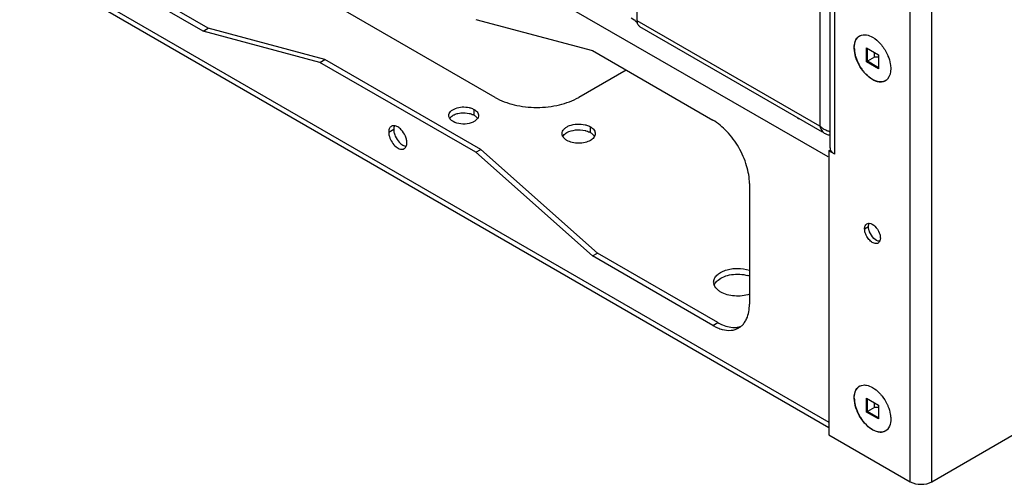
# Model space of a CAD drawing. Header units: inches. Extents: x 3 to 177, y 3 to 114.
# Tile 23 of 95: x 151.51 to 157.05, y 45.17 to 47.79. Entities that reach past the tile are written whole.
import ezdxf

# ---------------------------------------------------------------- set-up
doc = ezdxf.new("R2010")
doc.units = ezdxf.units.IN
doc.header["$LTSCALE"] = 9.973333
doc.header["$MEASUREMENT"] = 0
doc.layers.get('0').update_dxf_attribs({"linetype": 'CONTINUOUS'})
doc.layers.add('03_ALL_AXES', color=7, linetype='CONTINUOUS')

msp = doc.modelspace()

# ---------------------------------------------------------------- linework, layer by layer
at = {"color": 7, "linetype": 'Continuous'}
for p, q in [((156.525, 45.1869), (156.525, 89.278)), ((156.6466, 45.1869), (156.6466, 89.278)), ((156.0616, 47.0172), (146.7928, 52.3684)), ((146.7688, 50.8897), (156.0663, 45.5219)), ((146.7755, 50.8567), (156.0663, 45.4928)), ((156.6466, 45.1869), (165.953, 50.5599)), ((156.0988, 47.0321), (156.0988, 49.0548)), ((156.0736, 47.0673), (156.0736, 49.0371)), ((156.0159, 48.9596), (156.0159, 47.1895)), ((154.9865, 47.7837), (154.9865, 48.8131)), ((154.9737, 47.7857), (154.9513, 47.7986)), ((156.0159, 47.1895), (154.9865, 47.7837)), ((156.0309, 47.1562), (155.0016, 47.7505)), ((156.2782, 47.6305), (156.3456, 47.5916)), ((156.2782, 47.5527), (156.2782, 47.6305)), ((156.2829, 47.5554), (156.2829, 47.6278)), ((156.3226, 47.5783), (156.3226, 47.6049)), ((156.2829, 47.5554), (156.2782, 47.5527)), ((156.3456, 47.5138), (156.2782, 47.5527)), ((156.3226, 47.5783), (156.2829, 47.5554)), ((156.3456, 47.5192), (156.2829, 47.5554)), ((156.3456, 47.5787), (156.3226, 47.5783)), ((156.3456, 47.5916), (156.3456, 47.5138)), ((156.0663, 47.0509), (156.0767, 47.0569)), ((156.0988, 47.0321), (156.0663, 47.0509)), ((156.0663, 47.0509), (156.0663, 45.4517)), ((156.0737, 47.0673), (156.0743, 47.0611)), ((156.0787, 47.0505), (156.0762, 47.0552)), ((156.2676, 46.6111), (156.2897, 46.6239)), ((156.2782, 45.6573), (156.3456, 45.6184)), ((156.2782, 45.5795), (156.2782, 45.6573)), ((156.2829, 45.5822), (156.2829, 45.6546)), ((156.3226, 45.6051), (156.2829, 45.5822)), ((156.3226, 45.6051), (156.3226, 45.6317)), ((156.3456, 45.6055), (156.3226, 45.6051)), ((156.3456, 45.6184), (156.3456, 45.5405)), ((156.2829, 45.5822), (156.2782, 45.5795)), ((156.3456, 45.5405), (156.2782, 45.5795)), ((156.3456, 45.546), (156.2829, 45.5822)), ((156.0663, 45.4517), (156.525, 45.1869))]:
    msp.add_line(p, q, dxfattribs=at)
for centre, radius, start, end in [((156.2636, 47.6559), 0.049, 120.0102, 131.0964), ((156.3602, 47.4884), 0.049, 300.0102, 311.0964), ((156.3589, 47.4899), 0.051, 311.1129, 316.2764), ((155.9162, 47.2739), 0.046, 231.6257, 240.0149), ((156.1074, 47.2963), 0.1418, 253.5294, 256.247), ((156.2636, 45.6827), 0.049, 120.0102, 131.0964), ((156.3602, 45.5152), 0.049, 300.0102, 311.0964), ((156.3589, 45.5167), 0.051, 311.1129, 316.2764)]:
    msp.add_arc(centre, radius, start, end, dxfattribs=at)
for points, knots in [([(155.0016, 47.7505), (154.9992, 47.7518), (154.9947, 47.7556), (154.9899, 47.7634), (154.9871, 47.773), (154.9865, 47.78), (154.9865, 47.7837)], [0, 0, 0, 0, 0.217667, 0.450954, 0.710843, 1, 1, 1, 1]), ([(156.2115, 47.6036), (156.2084, 47.621), (156.2066, 47.6531), (156.221, 47.6837), (156.2314, 47.6928)], [0, 0, 0, 0, 0.561658, 1, 1, 1, 1]), ([(156.2672, 47.7051), (156.2708, 47.705), (156.2865, 47.7033), (156.3014, 47.6971), (156.3119, 47.6911)], [0, 0, 0, 0, 0.228297, 1, 1, 1, 1]), ([(156.3119, 47.6911), (156.3288, 47.6813), (156.3601, 47.6537), (156.3829, 47.6191), (156.3924, 47.5998)], [0, 0, 0, 0, 0.474929, 1, 1, 1, 1]), ([(156.2314, 47.5445), (156.229, 47.5493), (156.2204, 47.5683), (156.2142, 47.5884), (156.2115, 47.6036)], [0, 0, 0, 0, 0.258629, 1, 1, 1, 1]), ([(156.3924, 47.5998), (156.3948, 47.595), (156.4034, 47.576), (156.4096, 47.5558), (156.4123, 47.5406)], [0, 0, 0, 0, 0.258629, 1, 1, 1, 1]), ([(156.2672, 47.4908), (156.2637, 47.4948), (156.25, 47.5114), (156.2386, 47.5299), (156.2314, 47.5445)], [0, 0, 0, 0, 0.24633, 1, 1, 1, 1]), ([(156.3119, 47.4532), (156.308, 47.4555), (156.2916, 47.4661), (156.2771, 47.4796), (156.2672, 47.4908)], [0, 0, 0, 0, 0.233029, 1, 1, 1, 1]), ([(156.4123, 47.5406), (156.4139, 47.5319), (156.4171, 47.5028), (156.4102, 47.4697), (156.3958, 47.4547)], [0, 0, 0, 0, 0.297201, 1, 1, 1, 1]), ([(156.3566, 47.4392), (156.3544, 47.4392), (156.3449, 47.4399), (156.3356, 47.4425), (156.3288, 47.4451)], [0, 0, 0, 0, 0.235739, 1, 1, 1, 1]), ([(156.3847, 47.446), (156.3827, 47.4448), (156.3739, 47.4406), (156.364, 47.439), (156.3566, 47.4392)], [0, 0, 0, 0, 0.242839, 1, 1, 1, 1]), ([(156.0395, 47.1719), (156.0373, 47.1731), (156.0289, 47.1782), (156.021, 47.1843), (156.0159, 47.1895)], [0, 0, 0, 0, 0.255459, 1, 1, 1, 1]), ([(156.0159, 47.1895), (156.0182, 47.1807), (156.0252, 47.1643), (156.0383, 47.1519), (156.0455, 47.1478)], [0, 0, 0, 0, 0.519039, 1, 1, 1, 1]), ([(156.0672, 47.1603), (156.0649, 47.161), (156.0553, 47.1641), (156.0461, 47.1682), (156.0395, 47.1719)], [0, 0, 0, 0, 0.24814, 1, 1, 1, 1]), ([(156.0455, 47.1478), (156.0476, 47.1466), (156.0563, 47.1423), (156.0661, 47.1403), (156.0735, 47.1401)], [0, 0, 0, 0, 0.24617, 1, 1, 1, 1]), ([(156.0988, 47.0321), (156.0967, 47.0334), (156.089, 47.0383), (156.0822, 47.0449), (156.0787, 47.0505)], [0, 0, 0, 0, 0.274516, 1, 1, 1, 1]), ([(156.2676, 46.6111), (156.2676, 46.6171), (156.2691, 46.6282), (156.2763, 46.6374), (156.2806, 46.6398)], [0, 0, 0, 0, 0.549982, 1, 1, 1, 1]), ([(156.2735, 46.5821), (156.2726, 46.5846), (156.2694, 46.5939), (156.2676, 46.6039), (156.2676, 46.6111)], [0, 0, 0, 0, 0.266989, 1, 1, 1, 1]), ([(156.2806, 46.6398), (156.2835, 46.6415), (156.2882, 46.6428), (156.2928, 46.6427), (156.294, 46.6427)], [0, 0, 0, 0, 0.735257, 1, 1, 1, 1]), ([(156.2897, 46.6239), (156.2897, 46.626), (156.2902, 46.6337), (156.2925, 46.6415), (156.2957, 46.6461)], [0, 0, 0, 0, 0.277751, 1, 1, 1, 1]), ([(156.2957, 46.5949), (156.295, 46.5967), (156.2925, 46.6037), (156.2908, 46.611), (156.2902, 46.6165)], [0, 0, 0, 0, 0.260447, 1, 1, 1, 1]), ([(156.294, 46.6427), (156.3059, 46.6418), (156.3304, 46.6258), (156.3449, 46.6028), (156.3503, 46.589)], [0, 0, 0, 0, 0.444147, 1, 1, 1, 1]), ([(156.3432, 46.5313), (156.3383, 46.5284), (156.3239, 46.5273), (156.304, 46.5381), (156.286, 46.5569), (156.277, 46.5733), (156.2735, 46.5821)], [0, 0, 0, 0, 0.182426, 0.415793, 0.699096, 1, 1, 1, 1]), ([(156.3519, 46.5412), (156.3401, 46.542), (156.3156, 46.5581), (156.3011, 46.581), (156.2957, 46.5949)], [0, 0, 0, 0, 0.444147, 1, 1, 1, 1]), ([(156.3503, 46.589), (156.3512, 46.5865), (156.3544, 46.5771), (156.3562, 46.5672), (156.3562, 46.5599)], [0, 0, 0, 0, 0.266989, 1, 1, 1, 1]), ([(156.3562, 46.5599), (156.3562, 46.5578), (156.3558, 46.5501), (156.3535, 46.5423), (156.3503, 46.5378)], [0, 0, 0, 0, 0.277751, 1, 1, 1, 1]), ([(156.2115, 45.6304), (156.2084, 45.6478), (156.2066, 45.6798), (156.221, 45.7105), (156.2314, 45.7196)], [0, 0, 0, 0, 0.561658, 1, 1, 1, 1]), ([(156.2672, 45.7319), (156.2708, 45.7318), (156.2865, 45.7301), (156.3014, 45.7239), (156.3119, 45.7179)], [0, 0, 0, 0, 0.228297, 1, 1, 1, 1]), ([(156.3119, 45.7179), (156.3158, 45.7156), (156.3322, 45.705), (156.3467, 45.6915), (156.3566, 45.6803)], [0, 0, 0, 0, 0.233029, 1, 1, 1, 1]), ([(156.3566, 45.6803), (156.3601, 45.6763), (156.3738, 45.6596), (156.3852, 45.6411), (156.3924, 45.6266)], [0, 0, 0, 0, 0.24633, 1, 1, 1, 1]), ([(156.2314, 45.5713), (156.229, 45.5761), (156.2204, 45.5951), (156.2142, 45.6152), (156.2115, 45.6304)], [0, 0, 0, 0, 0.258629, 1, 1, 1, 1]), ([(156.3924, 45.6266), (156.3948, 45.6217), (156.4034, 45.6028), (156.4096, 45.5826), (156.4123, 45.5674)], [0, 0, 0, 0, 0.258629, 1, 1, 1, 1]), ([(156.3119, 45.48), (156.295, 45.4897), (156.2637, 45.5174), (156.2409, 45.552), (156.2314, 45.5713)], [0, 0, 0, 0, 0.474929, 1, 1, 1, 1]), ([(156.4123, 45.5674), (156.4128, 45.5649), (156.4143, 45.5552), (156.415, 45.5454), (156.4149, 45.5381)], [0, 0, 0, 0, 0.259708, 1, 1, 1, 1]), ([(156.4149, 45.5381), (156.4148, 45.5323), (156.4135, 45.5123), (156.4057, 45.4919), (156.3958, 45.4814)], [0, 0, 0, 0, 0.285233, 1, 1, 1, 1]), ([(156.3566, 45.466), (156.3544, 45.466), (156.3449, 45.4667), (156.3356, 45.4693), (156.3288, 45.4719)], [0, 0, 0, 0, 0.235739, 1, 1, 1, 1]), ([(156.3847, 45.4728), (156.3827, 45.4716), (156.3739, 45.4673), (156.364, 45.4658), (156.3566, 45.466)], [0, 0, 0, 0, 0.242839, 1, 1, 1, 1]), ([(156.525, 45.1869), (156.543, 45.1764), (156.5858, 45.1682), (156.6286, 45.1764), (156.6466, 45.1869)], [0, 0, 0, 0, 0.500001, 1, 1, 1, 1])]:
    msp.add_open_spline(points, degree=3, knots=knots, dxfattribs=at)
for points in [[(156.2391, 47.6983), (156.2426, 47.7003), (156.2463, 47.7019), (156.2502, 47.703)], [(156.2502, 47.703), (156.2557, 47.7046), (156.2615, 47.7052), (156.2672, 47.7051)], [(156.3288, 47.4451), (156.323, 47.4473), (156.3173, 47.4501), (156.3119, 47.4532)], [(155.8932, 47.234), (155.8952, 47.2328), (155.8974, 47.2318), (155.8995, 47.2309)], [(156.0762, 47.0552), (156.0754, 47.0571), (156.0747, 47.0591), (156.0743, 47.0611)], [(156.2902, 46.6165), (156.2899, 46.6189), (156.2897, 46.6214), (156.2897, 46.6239)], [(156.3503, 46.5378), (156.3484, 46.5352), (156.346, 46.5329), (156.3432, 46.5313)], [(156.2391, 45.7251), (156.2426, 45.7271), (156.2463, 45.7287), (156.2502, 45.7298)], [(156.2502, 45.7298), (156.2557, 45.7314), (156.2615, 45.732), (156.2672, 45.7319)], [(156.3288, 45.4719), (156.323, 45.4741), (156.3173, 45.4769), (156.3119, 45.48)]]:
    msp.add_open_spline(points, degree=3, dxfattribs=at)
at = {"layer": '03_ALL_AXES', "color": 7, "linetype": 'Continuous'}
for p, q in [((154.1849, 47.3522), (151.6841, 48.796)), ((152.5397, 47.7259), (151.8623, 48.1169)), ((152.568, 47.7422), (151.8906, 48.1333)), ((154.076, 47.7918), (154.7346, 47.6154)), ((152.5397, 47.7259), (152.568, 47.7422)), ((153.1983, 47.5494), (152.5397, 47.7259)), ((153.2265, 47.5657), (152.568, 47.7422)), ((154.7346, 47.6154), (155.412, 47.2243)), ((153.1983, 47.5494), (153.2265, 47.5657)), ((154.076, 47.0426), (153.1983, 47.5494)), ((154.1043, 47.059), (153.2265, 47.5657)), ((154.9234, 47.5064), (154.6563, 47.3522)), ((154.0671, 47.2515), (154.0671, 47.2841)), ((153.5858, 47.1559), (153.614, 47.1723)), ((154.7226, 47.1536), (154.7226, 47.1863)), ((154.076, 47.0426), (154.1043, 47.059)), ((154.7629, 46.475), (154.1043, 47.059)), ((154.7346, 46.4587), (154.076, 47.0426)), ((155.6185, 46.8667), (155.6185, 46.1868)), ((154.7346, 46.4587), (154.7629, 46.475)), ((155.412, 46.0676), (154.7346, 46.4587)), ((155.4403, 46.0839), (154.7629, 46.475)), ((155.412, 46.0676), (155.4403, 46.0839))]:
    msp.add_line(p, q, dxfattribs=at)
for centre, radius, start, end in [((154.9835, 47.7898), 0.0112, 180.0103, 191.0964), ((153.9628, 47.2545), 0.039, 212.2576, 215.7253), ((153.613, 47.1681), 0.0244, 120.0049, 129.3024), ((154.6044, 47.1523), 0.0426, 209.1506, 215.7695), ((154.7083, 47.1112), 0.0426, 29.1506, 35.7695), ((155.5611, 46.1692), 0.186, 71.7924, 74.9307), ((155.4623, 46.3107), 0.0454, 179.9719, 188.5966), ((155.5416, 46.2919), 0.2591, 239.978, 244.5291), ((155.5088, 46.1382), 0.0983, 300.0387, 309.6778)]:
    msp.add_arc(centre, radius, start, end, dxfattribs=at)
for points, knots in [([(154.9884, 47.7734), (154.9864, 47.7741), (154.9825, 47.7758), (154.9764, 47.7799), (154.9731, 47.7845), (154.9725, 47.7877)], [0, 0, 0, 0, 0.297777, 0.563991, 1, 1, 1, 1]), ([(156.2094, 47.6313), (156.2094, 47.6353), (156.2097, 47.6431), (156.2113, 47.6543), (156.2136, 47.6631), (156.216, 47.6696), (156.2187, 47.6756), (156.2227, 47.6824), (156.2285, 47.6895), (156.2352, 47.6953), (156.2403, 47.6983), (156.2429, 47.6995)], [0, 0, 0, 0, 0.14952, 0.290848, 0.42397, 0.487637, 0.549484, 0.668172, 0.781521, 0.891397, 1, 1, 1, 1]), ([(156.2094, 47.6313), (156.2094, 47.6252), (156.2102, 47.6126), (156.2137, 47.5934), (156.2193, 47.5738), (156.227, 47.5541), (156.2365, 47.5348), (156.2477, 47.5164), (156.2603, 47.4991), (156.2696, 47.4885), (156.2744, 47.4836)], [0, 0, 0, 0, 0.111125, 0.229386, 0.353486, 0.481816, 0.612562, 0.743796, 0.873569, 1, 1, 1, 1]), ([(156.2744, 47.4836), (156.278, 47.4799), (156.2851, 47.4731), (156.2963, 47.4639), (156.3078, 47.456), (156.3156, 47.4516), (156.3196, 47.4496)], [0, 0, 0, 0, 0.266684, 0.523204, 0.768022, 1, 1, 1, 1]), ([(156.3196, 47.4496), (156.3221, 47.4484), (156.3316, 47.4441), (156.3418, 47.4412), (156.3494, 47.4403)], [0, 0, 0, 0, 0.266609, 1, 1, 1, 1]), ([(156.3494, 47.4403), (156.3536, 47.4398), (156.362, 47.4395), (156.3722, 47.4413), (156.3797, 47.444), (156.3849, 47.4467), (156.3897, 47.45), (156.3927, 47.4525), (156.3941, 47.4539)], [0, 0, 0, 0, 0.26605, 0.516016, 0.637447, 0.757821, 0.878289, 1, 1, 1, 1]), ([(154.1849, 47.3522), (154.2184, 47.3329), (154.2962, 47.3047), (154.4206, 47.2912), (154.545, 47.3047), (154.6229, 47.3329), (154.6563, 47.3522)], [0, 0, 0, 0, 0.237238, 0.500001, 0.762763, 1, 1, 1, 1]), ([(153.9248, 47.2501), (153.9248, 47.2541), (153.9267, 47.2626), (153.9346, 47.2738), (153.9467, 47.2833), (153.9682, 47.2937), (154.0003, 47.2998), (154.027, 47.2977), (154.04, 47.2946)], [0, 0, 0, 0, 0.087413, 0.184044, 0.29512, 0.421322, 0.706025, 1, 1, 1, 1]), ([(154.04, 47.2946), (154.0425, 47.294), (154.0518, 47.2914), (154.0609, 47.2877), (154.0671, 47.2841)], [0, 0, 0, 0, 0.2644, 1, 1, 1, 1]), ([(154.0671, 47.2841), (154.0699, 47.2825), (154.0794, 47.2762), (154.0875, 47.2668), (154.09, 47.259)], [0, 0, 0, 0, 0.283689, 1, 1, 1, 1]), ([(153.9298, 47.2337), (153.929, 47.2349), (153.9262, 47.24), (153.9248, 47.2459), (153.9248, 47.2501)], [0, 0, 0, 0, 0.263288, 1, 1, 1, 1]), ([(153.9298, 47.2339), (153.9309, 47.2356), (153.9362, 47.2426), (153.9433, 47.2481), (153.9492, 47.2515)], [0, 0, 0, 0, 0.228069, 1, 1, 1, 1]), ([(153.9492, 47.2161), (153.9473, 47.2172), (153.9406, 47.2215), (153.9345, 47.227), (153.9311, 47.2317)], [0, 0, 0, 0, 0.270543, 1, 1, 1, 1]), ([(153.9492, 47.2515), (153.9512, 47.2526), (153.9598, 47.2571), (153.9691, 47.2602), (153.9762, 47.2619)], [0, 0, 0, 0, 0.235556, 1, 1, 1, 1]), ([(154.04, 47.2057), (154.0244, 47.2019), (153.9929, 47.2003), (153.9621, 47.2086), (153.9492, 47.2161)], [0, 0, 0, 0, 0.519153, 1, 1, 1, 1]), ([(153.9762, 47.2619), (153.9814, 47.2631), (154.0025, 47.2668), (154.0244, 47.2656), (154.04, 47.2619)], [0, 0, 0, 0, 0.247641, 1, 1, 1, 1]), ([(154.04, 47.2619), (154.0415, 47.2615), (154.0473, 47.2601), (154.0529, 47.2581), (154.057, 47.2564)], [0, 0, 0, 0, 0.257255, 1, 1, 1, 1]), ([(154.0671, 47.2161), (154.0651, 47.215), (154.0565, 47.2105), (154.0472, 47.2074), (154.04, 47.2057)], [0, 0, 0, 0, 0.235556, 1, 1, 1, 1]), ([(154.057, 47.2564), (154.0579, 47.256), (154.0613, 47.2546), (154.0647, 47.2529), (154.0671, 47.2515)], [0, 0, 0, 0, 0.257406, 1, 1, 1, 1]), ([(154.0671, 47.2515), (154.0689, 47.2504), (154.0757, 47.2461), (154.0817, 47.2406), (154.0851, 47.2359)], [0, 0, 0, 0, 0.270543, 1, 1, 1, 1]), ([(154.0864, 47.2337), (154.0854, 47.232), (154.0801, 47.2249), (154.0729, 47.2195), (154.0671, 47.2161)], [0, 0, 0, 0, 0.228069, 1, 1, 1, 1]), ([(154.0915, 47.2501), (154.0915, 47.2487), (154.091, 47.2429), (154.0888, 47.2374), (154.0864, 47.2337)], [0, 0, 0, 0, 0.242463, 1, 1, 1, 1]), ([(155.6185, 46.8667), (155.6185, 46.9005), (155.6058, 46.9719), (155.5615, 47.0722), (155.4968, 47.1607), (155.4413, 47.2074), (155.412, 47.2243)], [0, 0, 0, 0, 0.237238, 0.500001, 0.762763, 1, 1, 1, 1]), ([(153.5976, 47.187), (153.5936, 47.1837), (153.5872, 47.1736), (153.5858, 47.1621), (153.5858, 47.1559)], [0, 0, 0, 0, 0.453153, 1, 1, 1, 1]), ([(153.6159, 47.1869), (153.6156, 47.1858), (153.6145, 47.181), (153.614, 47.176), (153.614, 47.1723)], [0, 0, 0, 0, 0.23717, 1, 1, 1, 1]), ([(153.614, 47.1723), (153.614, 47.1703), (153.6144, 47.1619), (153.6161, 47.1535), (153.618, 47.1473)], [0, 0, 0, 0, 0.234679, 1, 1, 1, 1]), ([(153.6568, 47.1697), (153.651, 47.1759), (153.6392, 47.1859), (153.6244, 47.1918), (153.6175, 47.1925)], [0, 0, 0, 0, 0.548281, 1, 1, 1, 1]), ([(153.6846, 47.1216), (153.6833, 47.126), (153.6769, 47.1435), (153.6664, 47.1596), (153.6568, 47.1697)], [0, 0, 0, 0, 0.24772, 1, 1, 1, 1]), ([(154.5627, 47.1481), (154.5627, 47.1525), (154.5648, 47.162), (154.5737, 47.1746), (154.5872, 47.1854), (154.6115, 47.1971), (154.6475, 47.2039), (154.6775, 47.2015), (154.6922, 47.198)], [0, 0, 0, 0, 0.087413, 0.184044, 0.29512, 0.421322, 0.706025, 1, 1, 1, 1]), ([(154.5901, 47.1536), (154.6046, 47.162), (154.6392, 47.1714), (154.6746, 47.1696), (154.6922, 47.1654)], [0, 0, 0, 0, 0.480793, 1, 1, 1, 1]), ([(154.6922, 47.198), (154.695, 47.1973), (154.7054, 47.1945), (154.7156, 47.1903), (154.7226, 47.1863)], [0, 0, 0, 0, 0.2644, 1, 1, 1, 1]), ([(154.6922, 47.1654), (154.694, 47.1649), (154.7009, 47.1631), (154.7077, 47.1607), (154.7126, 47.1586)], [0, 0, 0, 0, 0.257959, 1, 1, 1, 1]), ([(154.7126, 47.1586), (154.7135, 47.1582), (154.7168, 47.1567), (154.7202, 47.155), (154.7226, 47.1536)], [0, 0, 0, 0, 0.256686, 1, 1, 1, 1]), ([(154.7226, 47.1863), (154.7254, 47.1847), (154.7351, 47.1783), (154.7435, 47.1694), (154.7469, 47.1617)], [0, 0, 0, 0, 0.279237, 1, 1, 1, 1]), ([(154.7469, 47.1617), (154.7474, 47.1606), (154.7492, 47.1563), (154.75, 47.1515), (154.75, 47.1481)], [0, 0, 0, 0, 0.257486, 1, 1, 1, 1]), ([(153.5858, 47.1559), (153.5858, 47.154), (153.5861, 47.1455), (153.5878, 47.1372), (153.5897, 47.131)], [0, 0, 0, 0, 0.234679, 1, 1, 1, 1]), ([(153.5897, 47.131), (153.593, 47.1198), (153.603, 47.0987), (153.6216, 47.0771), (153.6389, 47.0654), (153.6513, 47.0604), (153.6632, 47.0594), (153.6705, 47.0616), (153.6735, 47.0634)], [0, 0, 0, 0, 0.293974, 0.578675, 0.704877, 0.815953, 0.912585, 1, 1, 1, 1]), ([(153.618, 47.1473), (153.6193, 47.1429), (153.6257, 47.1254), (153.6361, 47.1093), (153.6458, 47.0991)], [0, 0, 0, 0, 0.24772, 1, 1, 1, 1]), ([(153.6885, 47.0966), (153.6885, 47.0986), (153.6882, 47.107), (153.6865, 47.1154), (153.6846, 47.1216)], [0, 0, 0, 0, 0.234679, 1, 1, 1, 1]), ([(154.5671, 47.1315), (154.5664, 47.1328), (154.5639, 47.138), (154.5627, 47.1438), (154.5627, 47.1481)], [0, 0, 0, 0, 0.260762, 1, 1, 1, 1]), ([(154.5671, 47.1319), (154.5683, 47.134), (154.5743, 47.1428), (154.583, 47.1495), (154.5901, 47.1536)], [0, 0, 0, 0, 0.226401, 1, 1, 1, 1]), ([(154.5901, 47.1098), (154.588, 47.111), (154.5804, 47.1158), (154.5736, 47.122), (154.5698, 47.1274)], [0, 0, 0, 0, 0.270543, 1, 1, 1, 1]), ([(154.7226, 47.1098), (154.7132, 47.1044), (154.6913, 47.0965), (154.6563, 47.0927), (154.6214, 47.0965), (154.5995, 47.1044), (154.5901, 47.1098)], [0, 0, 0, 0, 0.237218, 0.499999, 0.762781, 1, 1, 1, 1]), ([(154.7226, 47.1536), (154.7247, 47.1524), (154.7322, 47.1476), (154.739, 47.1414), (154.7429, 47.1361)], [0, 0, 0, 0, 0.270543, 1, 1, 1, 1]), ([(154.7455, 47.1315), (154.7443, 47.1294), (154.7383, 47.1206), (154.7297, 47.1139), (154.7226, 47.1098)], [0, 0, 0, 0, 0.226401, 1, 1, 1, 1]), ([(154.75, 47.1481), (154.75, 47.1467), (154.7496, 47.1409), (154.7476, 47.1353), (154.7455, 47.1315)], [0, 0, 0, 0, 0.243908, 1, 1, 1, 1]), ([(153.6458, 47.0991), (153.6516, 47.093), (153.6634, 47.083), (153.6782, 47.0771), (153.6851, 47.0764)], [0, 0, 0, 0, 0.548281, 1, 1, 1, 1]), ([(153.6735, 47.0634), (153.6747, 47.0641), (153.6795, 47.0674), (153.683, 47.0724), (153.6848, 47.0765)], [0, 0, 0, 0, 0.240243, 1, 1, 1, 1]), ([(153.6867, 47.082), (153.687, 47.0831), (153.6881, 47.0879), (153.6885, 47.0929), (153.6885, 47.0966)], [0, 0, 0, 0, 0.23717, 1, 1, 1, 1]), ([(155.4169, 46.3107), (155.4169, 46.3176), (155.4205, 46.3323), (155.435, 46.3514), (155.4569, 46.3674), (155.4848, 46.3794), (155.5171, 46.387), (155.5627, 46.3905), (155.5976, 46.3857), (155.6192, 46.3786)], [0, 0, 0, 0, 0.086917, 0.184057, 0.296732, 0.425045, 0.56556, 0.712729, 1, 1, 1, 1]), ([(155.4414, 46.3228), (155.4512, 46.331), (155.4758, 46.3444), (155.5179, 46.3552), (155.5638, 46.3574), (155.5946, 46.3528), (155.6094, 46.3488)], [0, 0, 0, 0, 0.218902, 0.470534, 0.737955, 1, 1, 1, 1]), ([(155.4565, 46.2554), (155.452, 46.2581), (155.4366, 46.2682), (155.4235, 46.2833), (155.4193, 46.2959)], [0, 0, 0, 0, 0.283716, 1, 1, 1, 1]), ([(155.4215, 46.2983), (155.4226, 46.3005), (155.4277, 46.3098), (155.4351, 46.3177), (155.4414, 46.3228)], [0, 0, 0, 0, 0.23318, 1, 1, 1, 1]), ([(155.6193, 46.2428), (155.5922, 46.2339), (155.5482, 46.2296), (155.4932, 46.2389), (155.4677, 46.249), (155.4565, 46.2554)], [0, 0, 0, 0, 0.512986, 0.768586, 1, 1, 1, 1]), ([(155.5908, 46.0836), (155.5954, 46.0902), (155.6131, 46.1217), (155.6185, 46.1589), (155.6185, 46.1868)], [0, 0, 0, 0, 0.224498, 1, 1, 1, 1]), ([(155.4302, 46.058), (155.4331, 46.0566), (155.4446, 46.0515), (155.4565, 46.0473), (155.4654, 46.0448)], [0, 0, 0, 0, 0.25918, 1, 1, 1, 1]), ([(155.4403, 46.0839), (155.449, 46.0789), (155.4809, 46.0627), (155.5177, 46.0539), (155.5435, 46.0562)], [0, 0, 0, 0, 0.27959, 1, 1, 1, 1]), ([(155.4654, 46.0448), (155.4815, 46.0405), (155.5136, 46.0364), (155.5451, 46.0457), (155.558, 46.0531)], [0, 0, 0, 0, 0.527891, 1, 1, 1, 1]), ([(155.5435, 46.0562), (155.5459, 46.0565), (155.5554, 46.0576), (155.5647, 46.06), (155.5713, 46.0624)], [0, 0, 0, 0, 0.255644, 1, 1, 1, 1]), ([(155.5715, 46.0626), (155.5733, 46.064), (155.5805, 46.0704), (155.5867, 46.0777), (155.5908, 46.0836)], [0, 0, 0, 0, 0.245598, 1, 1, 1, 1]), ([(156.2094, 45.6581), (156.2094, 45.6621), (156.2097, 45.6699), (156.2113, 45.6811), (156.2136, 45.6899), (156.216, 45.6964), (156.2187, 45.7023), (156.2227, 45.7092), (156.2285, 45.7163), (156.2352, 45.7221), (156.2403, 45.7251), (156.2429, 45.7263)], [0, 0, 0, 0, 0.14952, 0.290848, 0.42397, 0.487637, 0.549484, 0.668172, 0.781521, 0.891397, 1, 1, 1, 1]), ([(156.2094, 45.6581), (156.2094, 45.652), (156.2102, 45.6394), (156.2137, 45.6202), (156.2193, 45.6006), (156.227, 45.5809), (156.2365, 45.5616), (156.2477, 45.5432), (156.2603, 45.5259), (156.2696, 45.5153), (156.2744, 45.5103)], [0, 0, 0, 0, 0.111125, 0.229386, 0.353486, 0.481816, 0.612562, 0.743796, 0.873569, 1, 1, 1, 1]), ([(156.2744, 45.5103), (156.278, 45.5067), (156.2851, 45.4999), (156.2963, 45.4906), (156.3078, 45.4828), (156.3156, 45.4784), (156.3196, 45.4764)], [0, 0, 0, 0, 0.266684, 0.523204, 0.768022, 1, 1, 1, 1]), ([(156.3196, 45.4764), (156.3221, 45.4752), (156.3316, 45.4709), (156.3418, 45.468), (156.3494, 45.4671)], [0, 0, 0, 0, 0.266609, 1, 1, 1, 1]), ([(156.3494, 45.4671), (156.3536, 45.4666), (156.362, 45.4663), (156.3722, 45.4681), (156.3797, 45.4708), (156.3849, 45.4735), (156.3897, 45.4768), (156.3927, 45.4793), (156.3941, 45.4807)], [0, 0, 0, 0, 0.26605, 0.516016, 0.637447, 0.757821, 0.878289, 1, 1, 1, 1])]:
    msp.add_open_spline(points, degree=3, knots=knots, dxfattribs=at)
for points in [[(154.09, 47.259), (154.091, 47.2562), (154.0915, 47.2531), (154.0915, 47.2501)], [(153.6099, 47.1923), (153.6067, 47.1918), (153.6036, 47.1908), (153.6008, 47.1892)], [(153.6175, 47.1925), (153.615, 47.1927), (153.6124, 47.1927), (153.6099, 47.1923)], [(153.6178, 47.1924), (153.617, 47.1906), (153.6164, 47.1888), (153.6159, 47.1869)], [(153.6848, 47.0765), (153.6855, 47.0783), (153.6862, 47.0801), (153.6867, 47.082)], [(155.4193, 46.2959), (155.4185, 46.2985), (155.4178, 46.3012), (155.4174, 46.3039)]]:
    msp.add_open_spline(points, degree=3, dxfattribs=at)

doc.saveas('drawing.dxf')
